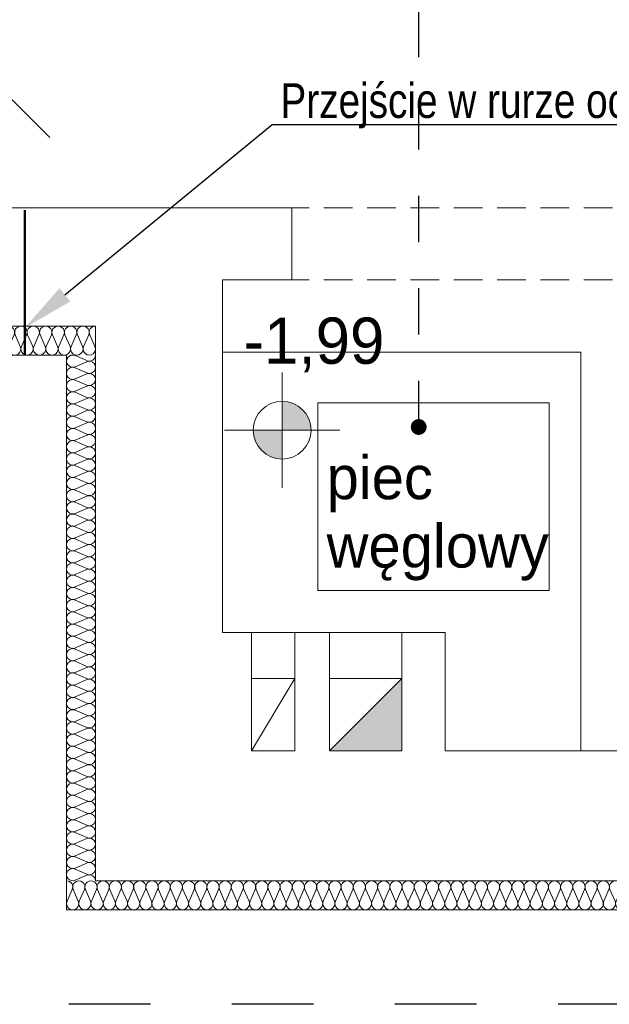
# Model space of a CAD drawing. Extents: x -528673 to -468586, y 24609 to 131944.
# Tile 4 of 87: x -521292 to -519252, y 28037 to 31445. Entities that reach past the tile are written whole.
import ezdxf
from ezdxf import colors
from ezdxf.entities.mleader import LeaderData, LeaderLine
from ezdxf.lldxf.tags import DXFTag
from ezdxf.math import Vec2, Vec3

# ---------------------------------------------------------------- set-up
doc = ezdxf.new("R2010")
doc.units = 0
doc.header["$MEASUREMENT"] = 0
for name, pattern in [('Dashed', [564.444447, 282.222223, -282.222223]), ('Krawędzie ukryte', [150, 100, -50]), ('Przerywana', [320, 160, -160])]:
    doc.linetypes.add(name, pattern=pattern)
doc.layers.get('0').update_dxf_attribs({"color": 252})
for name, color, linetype in [('#opisy', 7, 'Continuous'), ('#PODKŁAD', 252, 'Continuous'), ('Inwent Izolacje', 252, 'Continuous'), ('INWENT RZĘDNE', 252, 'Continuous'), ('IS_Powrót', 5, 'DASH'), ('IS_Text_Konstrukcji', 7, 'Continuous')]:
    doc.layers.add(name, color=color, linetype=linetype)
for name, color, linetype, lineweight in [('0_Nr_Pióra__24', 252, 'Continuous', 20), ('Arch kominy_Nr_Pióra__21', 252, 'Continuous', 9), ('Arch opisy_Nr_Pióra__21', 252, 'Continuous', 9), ('Arch wyposazenie_Nr_Pióra__24', 252, 'Continuous', 20), ('Inwent Izolacje_Nr_Pióra__2', 252, 'Continuous', 13), ('INWENT RZĘDNE_Nr_Pióra__21', 252, 'Continuous', 9), ('INWENT.ŚCIANY_Nr_Pióra__1', 252, 'Continuous', 25), ('INWENT.ŚCIANY_Nr_Pióra__20', 252, 'Continuous', 60), ('INWENT.ŚCIANY_Nr_Pióra__21', 252, 'Continuous', 9), ('INWENT.ŚCIANY_Nr_Pióra__3', 252, 'Continuous', 13), ('Istniejące kominy_Nr_Pióra__21', 252, 'Continuous', 9), ('Istniejące stropy_Nr_Pióra__5', 252, 'Continuous', 13)]:
    doc.layers.add(name, color=color, linetype=linetype, lineweight=lineweight)
doc.styles.add('GENERATED_STYLE_1', font='txt')
doc.styles.get("Standard").update_dxf_attribs({"font": 'arial.ttf', "bigfont": 'BIGFONT.SHX'})
tags = doc.linetypes.add('DASH', pattern=[15, 10, -5]).pattern_tags.tags
tags[6:7] = [DXFTag(74, 4), DXFTag(75, 0), DXFTag(340, '0'), DXFTag(46, 0.0), DXFTag(50, 0.0), DXFTag(44, 0.0), DXFTag(45, 0.0)]
tags[4:5] = [DXFTag(74, 4), DXFTag(75, 0), DXFTag(340, '0'), DXFTag(46, 0.0), DXFTag(50, 0.0), DXFTag(44, 0.0), DXFTag(45, 0.0)]
doc.dimstyles.new('GENERATED_STYLE__8', dxfattribs={"dimtxt": 0.18, "dimasz": 109.44, "dimexe": 0.18, "dimexo": 0.0625, "dimgap": 0.09, "dimtad": 0, "dimtih": 1, "dimtoh": 1, "dimdec": 4, "dimzin": 0, "dimdsep": 46, "dimcen": 0.09, "dimadec": 0, "dimazin": 0, "dimtfac": 1, "dimtdec": 4, "dimtmove": 0, "dimatfit": 3, "dimldrblk": 'ARROWHEAD_11', "dimfxl": 1, "dimtolj": 1, "dimtzin": 0, "dimarcsym": 0})

# ---------------------------------------------------------------- blocks, each defined once
blk = doc.blocks.new('Izolacja cieplna 14_222', base_point=(-521030.2, 30284.5))
at = {"layer": 'Inwent Izolacje_Nr_Pióra__2', "linetype": 'Continuous'}
for p, q in [((-521100.4, 30282.8), (-521060, 30265.2)), ((-521060, 30261.6), (-521100.4, 30244)), ((-521100.4, 30240.4), (-521060, 30222.8)), ((-521060, 30219.3), (-521100.4, 30201.7)), ((-521100.4, 30198.1), (-521060, 30180.5)), ((-521060, 30176.9), (-521100.4, 30159.3)), ((-521100.4, 30155.8), (-521060, 30138.2)), ((-521060, 30134.6), (-521100.4, 30117)), ((-521100.4, 30113.5), (-521060, 30095.9)), ((-521060, 30092.3), (-521100.4, 30074.7)), ((-521100.4, 30071.1), (-521060, 30053.5)), ((-521060, 30050), (-521100.4, 30032.4)), ((-521100.4, 30028.8), (-521060, 30011.2)), ((-521060, 30007.6), (-521100.4, 29990)), ((-521100.4, 29986.5), (-521060, 29968.9)), ((-521060, 29965.3), (-521100.4, 29947.7)), ((-521100.4, 29944.2), (-521060, 29926.5)), ((-521060, 29923), (-521100.4, 29905.4)), ((-521100.4, 29901.8), (-521060, 29884.2)), ((-521060, 29880.7), (-521100.4, 29863.1)), ((-521100.4, 29859.5), (-521060, 29841.9)), ((-521060, 29838.3), (-521100.4, 29820.7)), ((-521100.4, 29817.2), (-521060, 29799.6)), ((-521060, 29796), (-521100.4, 29778.4)), ((-521100.4, 29774.9), (-521060, 29757.2)), ((-521060, 29753.7), (-521100.4, 29736.1)), ((-521100.4, 29732.5), (-521060, 29714.9)), ((-521060, 29711.4), (-521100.4, 29693.8)), ((-521100.4, 29690.2), (-521060, 29672.6)), ((-521060, 29669), (-521100.4, 29651.4)), ((-521100.4, 29647.9), (-521060, 29630.3)), ((-521060, 29626.7), (-521100.4, 29609.1)), ((-521100.4, 29605.6), (-521060, 29587.9)), ((-521060, 29584.4), (-521100.4, 29566.8)), ((-521100.4, 29563.2), (-521060, 29545.6)), ((-521060, 29542.1), (-521100.4, 29524.5)), ((-521100.4, 29520.9), (-521060, 29503.3)), ((-521060, 29499.7), (-521100.4, 29482.1)), ((-521100.4, 29478.6), (-521060, 29461)), ((-521060, 29457.4), (-521100.4, 29439.8)), ((-521100.4, 29436.2), (-521060, 29418.6)), ((-521060, 29415.1), (-521100.4, 29397.5)), ((-521100.4, 29393.9), (-521060, 29376.3)), ((-521060, 29372.8), (-521100.4, 29355.2)), ((-521100.4, 29351.6), (-521060, 29334)), ((-521060, 29330.4), (-521100.4, 29312.8)), ((-521100.4, 29309.3), (-521060, 29291.7)), ((-521060, 29288.1), (-521100.4, 29270.5)), ((-521100.4, 29266.9), (-521060, 29249.3)), ((-521060, 29245.8), (-521100.4, 29228.2)), ((-521100.4, 29224.6), (-521060, 29207)), ((-521060, 29203.5), (-521100.4, 29185.9)), ((-521100.4, 29182.3), (-521060, 29164.7)), ((-521060, 29161.1), (-521100.4, 29143.5)), ((-521100.4, 29140), (-521060, 29122.4)), ((-521060, 29118.8), (-521100.4, 29101.2)), ((-521100.4, 29097.6), (-521060, 29080)), ((-521060, 29076.5), (-521100.4, 29058.9)), ((-521100.4, 29055.3), (-521060, 29037.7)), ((-521060, 29034.2), (-521100.4, 29016.5)), ((-521100.4, 29013), (-521060, 28995.4)), ((-521060, 28991.8), (-521100.4, 28974.2)), ((-521100.4, 28970.7), (-521060, 28953.1)), ((-521060, 28949.5), (-521100.4, 28931.9)), ((-521100.4, 28928.3), (-521060, 28910.7)), ((-521060, 28907.2), (-521100.4, 28889.6)), ((-521100.4, 28886), (-521060, 28868.4)), ((-521060, 28864.9), (-521100.4, 28847.2)), ((-521100.4, 28843.7), (-521060, 28826.1)), ((-521060, 28822.5), (-521100.4, 28804.9)), ((-521100.4, 28801.4), (-521060, 28783.8)), ((-521060, 28780.2), (-521100.4, 28762.6)), ((-521100.4, 28759), (-521060, 28741.4)), ((-521060, 28737.9), (-521100.4, 28720.3)), ((-521100.4, 28716.7), (-521060, 28699.1)), ((-521060, 28695.6), (-521100.4, 28677.9)), ((-521100.4, 28674.4), (-521060, 28656.8)), ((-521060, 28653.2), (-521100.4, 28635.6)), ((-521100.4, 28632.1), (-521060, 28614.5)), ((-521060, 28610.9), (-521100.4, 28593.3)), ((-521100.4, 28589.7), (-521060, 28572.1)), ((-521060, 28568.6), (-521100.4, 28551)), ((-521100.4, 28547.4), (-521060, 28529.8)), ((-521060, 28526.2), (-521100.4, 28508.6)), ((-521100.4, 28505.1), (-521060, 28487.5)), ((-521060, 28483.9), (-521100.4, 28466.3))]:
    blk.add_line(p, q, dxfattribs=at)
for centre, start_param, end_param in [((-521108.9, 30263.4), 1.158003, 5.125183), ((-521051.5, 30284.5), 4.299596, 6.283185), ((-521108.9, 30221.1), 1.158003, 5.125183), ((-521051.5, 30242.2), 4.299595, 8.266774), ((-521108.9, 30178.7), 1.158003, 5.125183), ((-521051.5, 30199.9), 4.299595, 8.266774), ((-521051.5, 30157.6), 4.299595, 8.266774), ((-521108.9, 30136.4), 1.158003, 5.125183), ((-521051.5, 30115.2), 4.299595, 8.266774), ((-521108.9, 30094.1), 1.158003, 5.125183), ((-521051.5, 30072.9), 4.299595, 8.266774), ((-521108.9, 30051.7), 1.158003, 5.125183), ((-521108.9, 30009.4), 1.158003, 5.125183), ((-521051.5, 30030.6), 4.299595, 8.266774), ((-521051.5, 29988.3), 4.299595, 8.266774), ((-521108.9, 29967.1), 1.158003, 5.125183), ((-521051.5, 29945.9), 4.299595, 8.266774), ((-521108.9, 29924.8), 1.158003, 5.125183), ((-521051.5, 29903.6), 4.299595, 8.266774), ((-521108.9, 29882.4), 1.158003, 5.125183), ((-521108.9, 29840.1), 1.158003, 5.125183), ((-521051.5, 29861.3), 4.299595, 8.266774), ((-521051.5, 29819), 4.299595, 8.266774), ((-521108.9, 29797.8), 1.158003, 5.125183), ((-521051.5, 29776.6), 4.299595, 8.266774), ((-521108.9, 29755.5), 1.158003, 5.125183), ((-521051.5, 29734.3), 4.299595, 8.266774), ((-521108.9, 29713.1), 1.158003, 5.125183), ((-521108.9, 29670.8), 1.158003, 5.125183), ((-521051.5, 29692), 4.299595, 8.266774), ((-521051.5, 29649.7), 4.299595, 8.266774), ((-521108.9, 29628.5), 1.158003, 5.125183), ((-521051.5, 29607.3), 4.299595, 8.266774), ((-521108.9, 29586.2), 1.158003, 5.125183), ((-521051.5, 29565), 4.299595, 8.266774), ((-521108.9, 29543.8), 1.158003, 5.125183), ((-521108.9, 29501.5), 1.158003, 5.125183), ((-521051.5, 29522.7), 4.299595, 8.266774), ((-521108.9, 29459.2), 1.158003, 5.125183), ((-521051.5, 29480.4), 4.299595, 8.266774), ((-521051.5, 29438), 4.299595, 8.266774), ((-521108.9, 29416.9), 1.158003, 5.125183), ((-521051.5, 29395.7), 4.299595, 8.266774), ((-521108.9, 29374.5), 1.158003, 5.125183), ((-521108.9, 29332.2), 1.158003, 5.125183), ((-521051.5, 29353.4), 4.299595, 8.266774), ((-521108.9, 29289.9), 1.158003, 5.125183), ((-521051.5, 29311.1), 4.299595, 8.266774), ((-521051.5, 29268.7), 4.299595, 8.266774), ((-521108.9, 29247.6), 1.158003, 5.125183), ((-521051.5, 29226.4), 4.299595, 8.266774), ((-521108.9, 29205.2), 1.158003, 5.125183), ((-521108.9, 29162.9), 1.158003, 5.125183), ((-521051.5, 29184.1), 4.299595, 8.266774), ((-521108.9, 29120.6), 1.158003, 5.125183), ((-521051.5, 29141.7), 4.299595, 8.266774), ((-521051.5, 29099.4), 4.299595, 8.266774), ((-521108.9, 29078.3), 1.158003, 5.125183), ((-521051.5, 29057.1), 4.299595, 8.266774), ((-521108.9, 29035.9), 1.158003, 5.125183), ((-521108.9, 28993.6), 1.158003, 5.125183), ((-521051.5, 29014.8), 4.299595, 8.266774), ((-521108.9, 28951.3), 1.158003, 5.125183), ((-521051.5, 28972.4), 4.299595, 8.266774), ((-521051.5, 28930.1), 4.299595, 8.266774), ((-521108.9, 28909), 1.158003, 5.125183), ((-521051.5, 28887.8), 4.299595, 8.266774), ((-521108.9, 28866.6), 1.158003, 5.125183), ((-521051.5, 28845.5), 4.299595, 8.266774), ((-521108.9, 28824.3), 1.158003, 5.125183), ((-521108.9, 28782), 1.158003, 5.125183), ((-521051.5, 28803.1), 4.299595, 8.266774), ((-521051.5, 28760.8), 4.299595, 8.266774), ((-521108.9, 28739.7), 1.158003, 5.125183), ((-521051.5, 28718.5), 4.299595, 8.266774), ((-521108.9, 28697.3), 1.158003, 5.125183), ((-521051.5, 28676.2), 4.299595, 8.266774), ((-521108.9, 28655), 1.158003, 5.125183), ((-521108.9, 28612.7), 1.158003, 5.125183), ((-521051.5, 28633.8), 4.299595, 8.266774), ((-521051.5, 28591.5), 4.299595, 8.266774), ((-521108.9, 28570.4), 1.158003, 5.125183), ((-521051.5, 28549.2), 4.299595, 8.266774), ((-521108.9, 28528), 1.158003, 5.125183), ((-521051.5, 28506.9), 4.299595, 8.266774), ((-521108.9, 28485.7), 1.158003, 5.125183), ((-521051.5, 28464.5), 0, 1.983589)]:
    blk.add_ellipse(centre, major_axis=(21.3, 0), ratio=0.995062, start_param=start_param, end_param=end_param, dxfattribs=at)
blk = doc.blocks.new('Izolacja cieplna 14_223', base_point=(-521130.2, 28464.5))
at = {"layer": 'Inwent Izolacje_Nr_Pióra__2', "linetype": 'Continuous'}
for p, q in [((-521128.4, 28394.3), (-521110.8, 28434.7)), ((-521107.3, 28434.7), (-521089.7, 28394.3)), ((-521086.2, 28394.3), (-521068.6, 28434.7)), ((-521065.1, 28434.7), (-521047.5, 28394.3)), ((-521044, 28394.3), (-521026.4, 28434.7)), ((-521022.9, 28434.7), (-521005.3, 28394.3)), ((-521001.7, 28394.3), (-520984.2, 28434.7)), ((-520980.6, 28434.7), (-520963.1, 28394.3)), ((-520959.5, 28394.3), (-520942, 28434.7)), ((-520938.4, 28434.7), (-520920.8, 28394.3)), ((-520917.3, 28394.3), (-520899.7, 28434.7)), ((-520896.2, 28434.7), (-520878.6, 28394.3)), ((-520875.1, 28394.3), (-520857.5, 28434.7)), ((-520854, 28434.7), (-520836.4, 28394.3)), ((-520832.9, 28394.3), (-520815.3, 28434.7)), ((-520811.7, 28434.7), (-520794.2, 28394.3)), ((-520790.6, 28394.3), (-520773.1, 28434.7)), ((-520769.5, 28434.7), (-520752, 28394.3)), ((-520748.4, 28394.3), (-520730.8, 28434.7)), ((-520727.3, 28434.7), (-520709.7, 28394.3)), ((-520706.2, 28394.3), (-520688.6, 28434.7)), ((-520685.1, 28434.7), (-520667.5, 28394.3)), ((-520664, 28394.3), (-520646.4, 28434.7)), ((-520642.9, 28434.7), (-520625.3, 28394.3)), ((-520621.7, 28394.3), (-520604.2, 28434.7)), ((-520600.6, 28434.7), (-520583.1, 28394.3)), ((-520579.5, 28394.3), (-520562, 28434.7)), ((-520558.4, 28434.7), (-520540.8, 28394.3)), ((-520537.3, 28394.3), (-520519.7, 28434.7)), ((-520516.2, 28434.7), (-520498.6, 28394.3)), ((-520495.1, 28394.3), (-520477.5, 28434.7)), ((-520474, 28434.7), (-520456.4, 28394.3)), ((-520452.9, 28394.3), (-520435.3, 28434.7)), ((-520431.7, 28434.7), (-520414.2, 28394.3)), ((-520410.6, 28394.3), (-520393.1, 28434.7)), ((-520389.5, 28434.7), (-520372, 28394.3)), ((-520368.4, 28394.3), (-520350.8, 28434.7)), ((-520347.3, 28434.7), (-520329.7, 28394.3)), ((-520326.2, 28394.3), (-520308.6, 28434.7)), ((-520305.1, 28434.7), (-520287.5, 28394.3)), ((-520284, 28394.3), (-520266.4, 28434.7)), ((-520262.9, 28434.7), (-520245.3, 28394.3)), ((-520241.7, 28394.3), (-520224.2, 28434.7)), ((-520220.6, 28434.7), (-520203.1, 28394.3)), ((-520199.5, 28394.3), (-520182, 28434.7)), ((-520178.4, 28434.7), (-520160.8, 28394.3)), ((-520157.3, 28394.3), (-520139.7, 28434.7)), ((-520136.2, 28434.7), (-520118.6, 28394.3)), ((-520115.1, 28394.3), (-520097.5, 28434.7)), ((-520094, 28434.7), (-520076.4, 28394.3)), ((-520072.9, 28394.3), (-520055.3, 28434.7)), ((-520051.7, 28434.7), (-520034.2, 28394.3)), ((-520030.6, 28394.3), (-520013.1, 28434.7)), ((-520009.5, 28434.7), (-519992, 28394.3)), ((-519988.4, 28394.3), (-519970.8, 28434.7)), ((-519967.3, 28434.7), (-519949.7, 28394.3)), ((-519946.2, 28394.3), (-519928.6, 28434.7)), ((-519925.1, 28434.7), (-519907.5, 28394.3)), ((-519904, 28394.3), (-519886.4, 28434.7)), ((-519882.9, 28434.7), (-519865.3, 28394.3)), ((-519861.7, 28394.3), (-519844.2, 28434.7)), ((-519840.6, 28434.7), (-519823.1, 28394.3)), ((-519819.5, 28394.3), (-519802, 28434.7)), ((-519798.4, 28434.7), (-519780.8, 28394.3)), ((-519777.3, 28394.3), (-519759.7, 28434.7)), ((-519756.2, 28434.7), (-519738.6, 28394.3)), ((-519735.1, 28394.3), (-519717.5, 28434.7)), ((-519714, 28434.7), (-519696.4, 28394.3)), ((-519692.9, 28394.3), (-519675.3, 28434.7)), ((-519671.7, 28434.7), (-519654.2, 28394.3)), ((-519650.6, 28394.3), (-519633.1, 28434.7)), ((-519629.5, 28434.7), (-519612, 28394.3)), ((-519608.4, 28394.3), (-519590.8, 28434.7)), ((-519587.3, 28434.7), (-519569.7, 28394.3)), ((-519566.2, 28394.3), (-519548.6, 28434.7)), ((-519545.1, 28434.7), (-519527.5, 28394.3)), ((-519524, 28394.3), (-519506.4, 28434.7)), ((-519502.9, 28434.7), (-519485.3, 28394.3)), ((-519481.7, 28394.3), (-519464.2, 28434.7)), ((-519460.6, 28434.7), (-519443.1, 28394.3)), ((-519439.5, 28394.3), (-519422, 28434.7)), ((-519418.4, 28434.7), (-519400.8, 28394.3)), ((-519397.3, 28394.3), (-519379.7, 28434.7)), ((-519376.2, 28434.7), (-519358.6, 28394.3)), ((-519355.1, 28394.3), (-519337.5, 28434.7)), ((-519334, 28434.7), (-519316.4, 28394.3)), ((-519312.9, 28394.3), (-519295.3, 28434.7)), ((-519291.7, 28434.7), (-519274.2, 28394.3)), ((-519270.6, 28394.3), (-519253.1, 28434.7)), ((-519249.5, 28434.7), (-519232, 28394.3)), ((-519228.4, 28394.3), (-519210.8, 28434.7)), ((-519207.3, 28434.7), (-519189.7, 28394.3)), ((-519186.2, 28394.3), (-519168.6, 28434.7)), ((-519165.1, 28434.7), (-519147.5, 28394.3)), ((-519144, 28394.3), (-519126.4, 28434.7)), ((-519122.9, 28434.7), (-519105.3, 28394.3)), ((-519101.7, 28394.3), (-519084.2, 28434.7)), ((-519080.6, 28434.7), (-519063.1, 28394.3)), ((-519059.5, 28394.3), (-519042, 28434.7)), ((-519038.4, 28434.7), (-519020.8, 28394.3)), ((-519017.3, 28394.3), (-518999.7, 28434.7)), ((-518996.2, 28434.7), (-518978.6, 28394.3)), ((-518975.1, 28394.3), (-518957.5, 28434.7)), ((-518954, 28434.7), (-518936.4, 28394.3)), ((-518932.9, 28394.3), (-518915.3, 28434.7)), ((-518911.7, 28434.7), (-518894.2, 28394.3)), ((-518890.6, 28394.3), (-518873.1, 28434.7)), ((-518869.5, 28434.7), (-518852, 28394.3))]:
    blk.add_line(p, q, dxfattribs=at)
for centre, start_param, end_param in [((-521130.2, 28443.3), 4.299596, 6.283185), ((-521088, 28443.3), 4.299595, 8.266774), ((-521045.7, 28443.3), 4.299595, 8.266774), ((-521003.5, 28443.3), 4.299595, 8.266774), ((-520961.3, 28443.3), 4.299595, 8.266774), ((-520919.1, 28443.3), 4.299595, 8.266774), ((-520876.9, 28443.3), 4.299595, 8.266774), ((-520834.6, 28443.3), 4.299595, 8.266774), ((-520792.4, 28443.3), 4.299595, 8.266774), ((-520750.2, 28443.3), 4.299595, 8.266774), ((-520708, 28443.3), 4.299595, 8.266774), ((-520665.7, 28443.3), 4.299595, 8.266774), ((-520623.5, 28443.3), 4.299595, 8.266774), ((-520581.3, 28443.3), 4.299595, 8.266774), ((-520539.1, 28443.3), 4.299595, 8.266774), ((-520496.9, 28443.3), 4.299595, 8.266774), ((-520454.6, 28443.3), 4.299595, 8.266774), ((-520412.4, 28443.3), 4.299595, 8.266774), ((-520370.2, 28443.3), 4.299595, 8.266774), ((-520328, 28443.3), 4.299595, 8.266774), ((-520285.7, 28443.3), 4.299595, 8.266774), ((-520243.5, 28443.3), 4.299595, 8.266774), ((-520201.3, 28443.3), 4.299595, 8.266774), ((-520159.1, 28443.3), 4.299595, 8.266774), ((-520116.9, 28443.3), 4.299595, 8.266774), ((-520074.6, 28443.3), 4.299595, 8.266774), ((-520032.4, 28443.3), 4.299595, 8.266774), ((-519990.2, 28443.3), 4.299595, 8.266774), ((-519948, 28443.3), 4.299595, 8.266774), ((-519905.7, 28443.3), 4.299595, 8.266774), ((-519863.5, 28443.3), 4.299595, 8.266774), ((-519821.3, 28443.3), 4.299595, 8.266774), ((-519779.1, 28443.3), 4.299595, 8.266774), ((-519736.9, 28443.3), 4.299595, 8.266774), ((-519694.6, 28443.3), 4.299595, 8.266774), ((-519652.4, 28443.3), 4.299595, 8.266774), ((-519610.2, 28443.3), 4.299595, 8.266774), ((-519568, 28443.3), 4.299595, 8.266774), ((-519525.7, 28443.3), 4.299595, 8.266774), ((-519483.5, 28443.3), 4.299595, 8.266774), ((-519441.3, 28443.3), 4.299595, 8.266774), ((-519399.1, 28443.3), 4.299595, 8.266774), ((-519356.9, 28443.3), 4.299595, 8.266774), ((-519314.6, 28443.3), 4.299595, 8.266774), ((-519272.4, 28443.3), 4.299595, 8.266774), ((-519230.2, 28443.3), 4.299595, 8.266774), ((-519188, 28443.3), 4.299595, 8.266774), ((-519145.7, 28443.3), 4.299595, 8.266774), ((-519103.5, 28443.3), 4.299595, 8.266774), ((-519061.3, 28443.3), 4.299595, 8.266774), ((-519019.1, 28443.3), 4.299595, 8.266774), ((-518976.9, 28443.3), 4.299595, 8.266774), ((-518934.6, 28443.3), 4.299595, 8.266774), ((-518892.4, 28443.3), 4.299595, 8.266774), ((-518850.2, 28443.3), 0, 1.983589), ((-521109.1, 28385.8), 1.158003, 5.125183), ((-521066.9, 28385.8), 1.158003, 5.125183), ((-521024.6, 28385.8), 1.158003, 5.125183), ((-520982.4, 28385.8), 1.158003, 5.125183), ((-520940.2, 28385.8), 1.158003, 5.125183), ((-520898, 28385.8), 1.158003, 5.125183), ((-520855.7, 28385.8), 1.158003, 5.125183), ((-520813.5, 28385.8), 1.158003, 5.125183), ((-520771.3, 28385.8), 1.158003, 5.125183), ((-520729.1, 28385.8), 1.158003, 5.125183), ((-520686.9, 28385.8), 1.158003, 5.125183), ((-520644.6, 28385.8), 1.158003, 5.125183), ((-520602.4, 28385.8), 1.158003, 5.125183), ((-520560.2, 28385.8), 1.158003, 5.125183), ((-520518, 28385.8), 1.158003, 5.125183), ((-520475.7, 28385.8), 1.158003, 5.125183), ((-520433.5, 28385.8), 1.158003, 5.125183), ((-520391.3, 28385.8), 1.158003, 5.125183), ((-520349.1, 28385.8), 1.158003, 5.125183), ((-520306.9, 28385.8), 1.158003, 5.125183), ((-520264.6, 28385.8), 1.158003, 5.125183), ((-520222.4, 28385.8), 1.158003, 5.125183), ((-520180.2, 28385.8), 1.158003, 5.125183), ((-520138, 28385.8), 1.158003, 5.125183), ((-520095.7, 28385.8), 1.158003, 5.125183), ((-520053.5, 28385.8), 1.158003, 5.125183), ((-520011.3, 28385.8), 1.158003, 5.125183), ((-519969.1, 28385.8), 1.158003, 5.125183), ((-519926.9, 28385.8), 1.158003, 5.125183), ((-519884.6, 28385.8), 1.158003, 5.125183), ((-519842.4, 28385.8), 1.158003, 5.125183), ((-519800.2, 28385.8), 1.158003, 5.125183), ((-519758, 28385.8), 1.158003, 5.125183), ((-519715.7, 28385.8), 1.158003, 5.125183), ((-519673.5, 28385.8), 1.158003, 5.125183), ((-519631.3, 28385.8), 1.158003, 5.125183), ((-519589.1, 28385.8), 1.158003, 5.125183), ((-519546.9, 28385.8), 1.158003, 5.125183), ((-519504.6, 28385.8), 1.158003, 5.125183), ((-519462.4, 28385.8), 1.158003, 5.125183), ((-519420.2, 28385.8), 1.158003, 5.125183), ((-519378, 28385.8), 1.158003, 5.125183), ((-519335.7, 28385.8), 1.158003, 5.125183), ((-519293.5, 28385.8), 1.158003, 5.125183), ((-519251.3, 28385.8), 1.158003, 5.125183), ((-519209.1, 28385.8), 1.158003, 5.125183), ((-519166.9, 28385.8), 1.158003, 5.125183), ((-519124.6, 28385.8), 1.158003, 5.125183), ((-519082.4, 28385.8), 1.158003, 5.125183), ((-519040.2, 28385.8), 1.158003, 5.125183), ((-518998, 28385.8), 1.158003, 5.125183), ((-518955.7, 28385.8), 1.158003, 5.125183), ((-518913.5, 28385.8), 1.158003, 5.125183), ((-518871.3, 28385.8), 1.158003, 5.125183)]:
    blk.add_ellipse(centre, major_axis=(0, 21.3), ratio=0.992632, start_param=start_param, end_param=end_param, dxfattribs=at)
blk = doc.blocks.new('Izolacja cieplna 14_225', base_point=(-522020.2, 30384.5))
at = {"layer": 'Inwent Izolacje_Nr_Pióra__2', "linetype": 'Continuous'}
for p, q in [((-522018.4, 30314.3), (-522000.5, 30354.7)), ((-521996.9, 30354.7), (-521979, 30314.3)), ((-521975.3, 30314.3), (-521957.4, 30354.7)), ((-521953.8, 30354.7), (-521935.9, 30314.3)), ((-521932.3, 30314.3), (-521914.4, 30354.7)), ((-521910.8, 30354.7), (-521892.9, 30314.3)), ((-521889.2, 30314.3), (-521871.3, 30354.7)), ((-521867.7, 30354.7), (-521849.8, 30314.3)), ((-521846.2, 30314.3), (-521828.3, 30354.7)), ((-521824.7, 30354.7), (-521806.8, 30314.3)), ((-521803.2, 30314.3), (-521785.3, 30354.7)), ((-521781.6, 30354.7), (-521763.7, 30314.3)), ((-521760.1, 30314.3), (-521742.2, 30354.7)), ((-521738.6, 30354.7), (-521720.7, 30314.3)), ((-521717.1, 30314.3), (-521699.2, 30354.7)), ((-521695.6, 30354.7), (-521677.6, 30314.3)), ((-521674, 30314.3), (-521656.1, 30354.7)), ((-521652.5, 30354.7), (-521634.6, 30314.3)), ((-521631, 30314.3), (-521613.1, 30354.7)), ((-521609.5, 30354.7), (-521591.6, 30314.3)), ((-521587.9, 30314.3), (-521570, 30354.7)), ((-521566.4, 30354.7), (-521548.5, 30314.3)), ((-521544.9, 30314.3), (-521527, 30354.7)), ((-521523.4, 30354.7), (-521505.5, 30314.3)), ((-521501.9, 30314.3), (-521484, 30354.7)), ((-521480.3, 30354.7), (-521462.4, 30314.3)), ((-521458.8, 30314.3), (-521440.9, 30354.7)), ((-521437.3, 30354.7), (-521419.4, 30314.3)), ((-521415.8, 30314.3), (-521397.9, 30354.7)), ((-521394.2, 30354.7), (-521376.3, 30314.3)), ((-521372.7, 30314.3), (-521354.8, 30354.7)), ((-521351.2, 30354.7), (-521333.3, 30314.3)), ((-521329.7, 30314.3), (-521311.8, 30354.7)), ((-521308.2, 30354.7), (-521290.3, 30314.3)), ((-521286.6, 30314.3), (-521268.7, 30354.7)), ((-521265.1, 30354.7), (-521247.2, 30314.3)), ((-521243.6, 30314.3), (-521225.7, 30354.7)), ((-521222.1, 30354.7), (-521204.2, 30314.3)), ((-521200.6, 30314.3), (-521182.6, 30354.7)), ((-521179, 30354.7), (-521161.1, 30314.3)), ((-521157.5, 30314.3), (-521139.6, 30354.7)), ((-521136, 30354.7), (-521118.1, 30314.3)), ((-521114.5, 30314.3), (-521096.6, 30354.7)), ((-521092.9, 30354.7), (-521075, 30314.3)), ((-521071.4, 30314.3), (-521053.5, 30354.7)), ((-521049.9, 30354.7), (-521032, 30314.3))]:
    blk.add_line(p, q, dxfattribs=at)
for centre, start_param, end_param in [((-522020.2, 30363.3), 5.870392, 7.853982), ((-521977.1, 30363.3), 5.870392, 9.837571), ((-521934.1, 30363.3), 5.870392, 9.837571), ((-521891.1, 30363.3), 5.870392, 9.837571), ((-521848, 30363.3), 5.870392, 9.837571), ((-521805, 30363.3), 5.870392, 9.837571), ((-521761.9, 30363.3), 5.870392, 9.837571), ((-521718.9, 30363.3), 5.870392, 9.837571), ((-521675.8, 30363.3), 5.870392, 9.837571), ((-521632.8, 30363.3), 5.870392, 9.837571), ((-521589.8, 30363.3), 5.870392, 9.837571), ((-521546.7, 30363.3), 5.870392, 9.837571), ((-521503.7, 30363.3), 5.870392, 9.837571), ((-521460.6, 30363.3), 5.870392, 9.837571), ((-521417.6, 30363.3), 5.870392, 9.837571), ((-521374.5, 30363.3), 5.870392, 9.837571), ((-521331.5, 30363.3), 5.870392, 9.837571), ((-521288.4, 30363.3), 5.870392, 9.837571), ((-521245.4, 30363.3), 5.870392, 9.837571), ((-521202.4, 30363.3), 5.870392, 9.837571), ((-521159.3, 30363.3), 5.870392, 9.837571), ((-521116.3, 30363.3), 5.870392, 9.837571), ((-521073.2, 30363.3), 5.870392, 9.837571), ((-521030.2, 30363.3), 1.570796, 3.554385), ((-521998.7, 30305.8), 2.728799, 6.695979), ((-521955.6, 30305.8), 2.728799, 6.695979), ((-521912.6, 30305.8), 2.728799, 6.695979), ((-521869.5, 30305.8), 2.728799, 6.695979), ((-521826.5, 30305.8), 2.728799, 6.695979), ((-521783.4, 30305.8), 2.728799, 6.695979), ((-521740.4, 30305.8), 2.728799, 6.695979), ((-521697.4, 30305.8), 2.728799, 6.695979), ((-521654.3, 30305.8), 2.728799, 6.695979), ((-521611.3, 30305.8), 2.728799, 6.695979), ((-521568.2, 30305.8), 2.728799, 6.695979), ((-521525.2, 30305.8), 2.728799, 6.695979), ((-521482.1, 30305.8), 2.728799, 6.695979), ((-521439.1, 30305.8), 2.728799, 6.695979), ((-521396.1, 30305.8), 2.728799, 6.695979), ((-521353, 30305.8), 2.728799, 6.695979), ((-521310, 30305.8), 2.728799, 6.695979), ((-521266.9, 30305.8), 2.728799, 6.695979), ((-521223.9, 30305.8), 2.728799, 6.695979), ((-521180.8, 30305.8), 2.728799, 6.695979), ((-521137.8, 30305.8), 2.728799, 6.695979), ((-521094.8, 30305.8), 2.728799, 6.695979), ((-521051.7, 30305.8), 2.728799, 6.695979)]:
    blk.add_ellipse(centre, major_axis=(21.5, 0), ratio=0.988201, start_param=start_param, end_param=end_param, dxfattribs=at)
blk = doc.blocks.new('Koty wysokościowe_115', base_point=(-520384, 30024.6))
at = {"layer": 'INWENT RZĘDNE_Nr_Pióra__21', "linetype": 'Continuous'}
for points in [[(-520384, 30024.6), (-520284, 30024.6), (-520291.6, 30062.9), (-520313.3, 30095.3), (-520345.8, 30117), (-520384, 30124.6)], [(-520384, 30024.6), (-520484, 30024.6), (-520476.4, 29986.3), (-520454.7, 29953.9), (-520422.3, 29932.2), (-520384, 29924.6)]]:
    blk.add_hatch(color=256, dxfattribs=at).paths.add_polyline_path(points, flags=0)
for p, q in [((-520384, 29824.6), (-520384, 30224.6)), ((-520584, 30024.6), (-520184, 30024.6))]:
    blk.add_line(p, q, dxfattribs=at)
blk.add_circle((-520384, 30024.6), 100, dxfattribs=at)
at = {"layer": 'INWENT RZĘDNE_Nr_Pióra__21', "insert": (-520517.9, 30224.6), "char_height": 160, "attachment_point": 7, "style": 'GENERATED_STYLE_1'}
blk.add_mtext('{-1,99}', dxfattribs=at)
blk = doc.blocks.new('ARROWHEAD_11')
at = {"color": 0, "linetype": 'Continuous', "lineweight": 0}
blk.add_line((0, 0), (-1, 0), dxfattribs=at)
at = {"color": 0, "linetype": 'Continuous', "lineweight": 0, "const_width": 0.25, "flags": 128}
blk.add_lwpolyline([(-0.125, 0, 1), (0.125, 0, 1)], format="xyb", close=True, dxfattribs=at)
blk = doc.blocks.new('PIWNICA')
at = {"layer": 'Arch kominy_Nr_Pióra__21', "linetype": 'Continuous', "lineweight": 15}
blk.add_hatch(color=252, dxfattribs=at).paths.add_polyline_path([(-519970.2, 28914.5), (-519970.2, 29164.5), (-520220.2, 28914.5)], flags=0)
at = {"layer": 'Arch wyposazenie_Nr_Pióra__24', "color": 252, "linetype": 'Continuous', "lineweight": 15}
for p, q in [((-520260.2, 30119.5), (-519460.2, 30119.5)), ((-520260.2, 29469.5), (-520260.2, 30119.5)), ((-519460.2, 30119.5), (-519460.2, 29469.5)), ((-519460.2, 29469.5), (-520260.2, 29469.5))]:
    blk.add_line(p, q, dxfattribs=at)
at = {"layer": 'INWENT.ŚCIANY_Nr_Pióra__1', "color": 252, "linetype": 'Continuous', "lineweight": 15}
for p, q in [((-520350.2, 30794.5), (-521580.2, 30794.5)), ((-520350.2, 30794.5), (-520350.2, 30544.5)), ((-520350.2, 30544.5), (-520590.2, 30544.5)), ((-520590.2, 29324.5), (-520590.2, 30544.5)), ((-521030.2, 30384.5), (-522020.2, 30384.5)), ((-521030.2, 28464.5), (-521030.2, 30384.5)), ((-519820.2, 29324.5), (-520590.2, 29324.5)), ((-519820.2, 28914.5), (-519820.2, 29324.5)), ((-518830.2, 28914.5), (-519820.2, 28914.5)), ((-518846.5, 28464.5), (-521030.2, 28464.5))]:
    blk.add_line(p, q, dxfattribs=at)
at = {"layer": 'INWENT.ŚCIANY_Nr_Pióra__20', "color": 252, "linetype": 'Dashed', "lineweight": 30}
blk.add_line((-515760.2, 28037.1), (-524395.5, 28037.1), dxfattribs=at)
at = {"layer": 'INWENT.ŚCIANY_Nr_Pióra__21', "color": 252, "linetype": 'Continuous', "lineweight": 15}
for p, q in [((-520590.2, 30294.5), (-519350.2, 30294.5)), ((-519350.2, 30294.5), (-519350.2, 28914.5))]:
    blk.add_line(p, q, dxfattribs=at)
at = {"layer": 'INWENT.ŚCIANY_Nr_Pióra__3', "color": 252, "linetype": 'Continuous', "lineweight": 15}
for p, q in [((-522120.2, 30284.5), (-521130.2, 30284.5)), ((-521130.2, 30284.5), (-521130.2, 28364.5)), ((-521130.2, 28364.5), (-518850.2, 28364.5))]:
    blk.add_line(p, q, dxfattribs=at)
at = {"layer": 'Istniejące kominy_Nr_Pióra__21', "color": 252, "linetype": 'Continuous', "lineweight": 15}
for p, q in [((-520490.2, 28914.5), (-520490.2, 29324.5)), ((-520340.2, 29324.5), (-520340.2, 28914.5)), ((-520220.2, 28914.5), (-520220.2, 29324.5)), ((-519970.2, 29324.5), (-519970.2, 28914.5)), ((-520490.2, 29164.5), (-520340.2, 29164.5)), ((-520490.2, 28914.5), (-520340.2, 29164.5)), ((-520220.2, 29164.5), (-519970.2, 29164.5)), ((-520220.2, 28914.5), (-519970.2, 29164.5)), ((-520340.2, 28914.5), (-520490.2, 28914.5)), ((-519970.2, 28914.5), (-520220.2, 28914.5))]:
    blk.add_line(p, q, dxfattribs=at)
at = {"layer": 'Istniejące stropy_Nr_Pióra__5', "color": 252, "linetype": 'Krawędzie ukryte', "lineweight": 15}
for p, q in [((-518190.2, 30794.5), (-520350.2, 30794.5)), ((-518190.2, 30544.5), (-520350.2, 30544.5))]:
    blk.add_line(p, q, dxfattribs=at)
at = {"layer": 'Inwent Izolacje', "color": 252, "linetype": 'Continuous', "lineweight": 15}
for name, p in [('Izolacja cieplna 14_225', (-522020.2, 30384.5)), ('Izolacja cieplna 14_222', (-521030.2, 30284.5)), ('Izolacja cieplna 14_223', (-521130.2, 28464.5))]:
    blk.add_blockref(name, p, dxfattribs=at)
at = {"layer": 'INWENT RZĘDNE', "color": 252, "lineweight": 15}
blk.add_blockref('Koty wysokościowe_115', (-520384, 30024.6), dxfattribs=at)
at = {"layer": '0_Nr_Pióra__24', "color": 252, "linetype": 'Continuous', "lineweight": 15, "insert": (-520230.2, 29503.5), "char_height": 150, "width": 924.364, "attachment_point": 7, "line_spacing_factor": 0.946793, "style": 'GENERATED_STYLE_1'}
blk.add_mtext('{piec\\Pwęglowy}', dxfattribs=at)
at = {"layer": 'Arch opisy_Nr_Pióra__21', "color": 252, "linetype": 'Przerywana', "lineweight": 15, "annotation_type": 0, "has_hookline": 1, "hookline_direction": 0, "text_width": 1122.9}
blk.add_leader([(-519911.4, 30035.6), (-519911.4, 31681.5), (-519221.8, 31655.8)], dimstyle='GENERATED_STYLE__8', dxfattribs=at)

msp = doc.modelspace()

# ---------------------------------------------------------------- block references
at = {"layer": '#PODKŁAD'}
msp.add_blockref('PIWNICA', (0, 0), dxfattribs=at)

# ---------------------------------------------------------------- next in the draw order: linework, layer by layer
at = {"color": 0, "lineweight": 25}
msp.add_lwpolyline([(-521534.1, 31384.1), (-521187.7, 31037.7)], dxfattribs=at)
at = {"layer": 'IS_Powrót', "color": 0, "linetype": 'ByBlock', "lineweight": 50}
msp.add_lwpolyline([(-521275, 30786.3), (-521274.9, 30284.5)], dxfattribs=at)

# ---------------------------------------------------------------- next in the draw order: texts
at = {"layer": '#opisy', "insert": (-520390.1, 31225.2), "char_height": 120, "width": 2820, "attachment_point": 1}
msp.add_mtext('\\W0.8;Przejście w rurze ochronej', dxfattribs=at)

# ---------------------------------------------------------------- next in the draw order: leaders
at = {"layer": 'IS_Text_Konstrukcji'}
ml = msp.add_multileader_mtext('Standard', dxfattribs=at)
ml.set_content('')
ml.set_leader_properties()
ml.build(insert=Vec2(0, 0))
ml.multileader.update_dxf_attribs({"text_right_attachment_type": 6, "dogleg_length": 0.36, "arrow_head_size": 180})
ctx = ml.context
ctx.base_point, ctx.char_height, ctx.arrow_head_size, ctx.landing_gap_size, ctx.plane_origin = Vec3(-518682.9, 31082.6), 0.18, 180, 0.09, Vec3(-531271.5, 13965.2)
ctx.right_attachment = 6
notes = []
notes.append((ctx, [(0, (1, 1, 0), (-520419, 31082.6), (1, 0), 1736.1, [(0, [(-521274.9, 30378.8)], 0, [])])]))
ctx.mtext.insert = Vec3(-518682.8, 31082.7)
for ctx, leaders in notes:
    for number, flags, end, landing, length, lines in leaders:
        leader = LeaderData()
        leader.index, (leader.has_last_leader_line, leader.has_dogleg_vector, leader.attachment_direction) = number, flags
        leader.last_leader_point, leader.dogleg_vector, leader.dogleg_length = Vec3(end), Vec3(landing), length
        for number, points, colour, breaks in lines:
            line = LeaderLine()
            line.index, line.vertices, line.color, line.breaks = number, Vec3.list(points), colors.encode_raw_color(colour), breaks
            leader.lines.append(line)
        ctx.leaders.append(leader)

doc.saveas('drawing.dxf')
